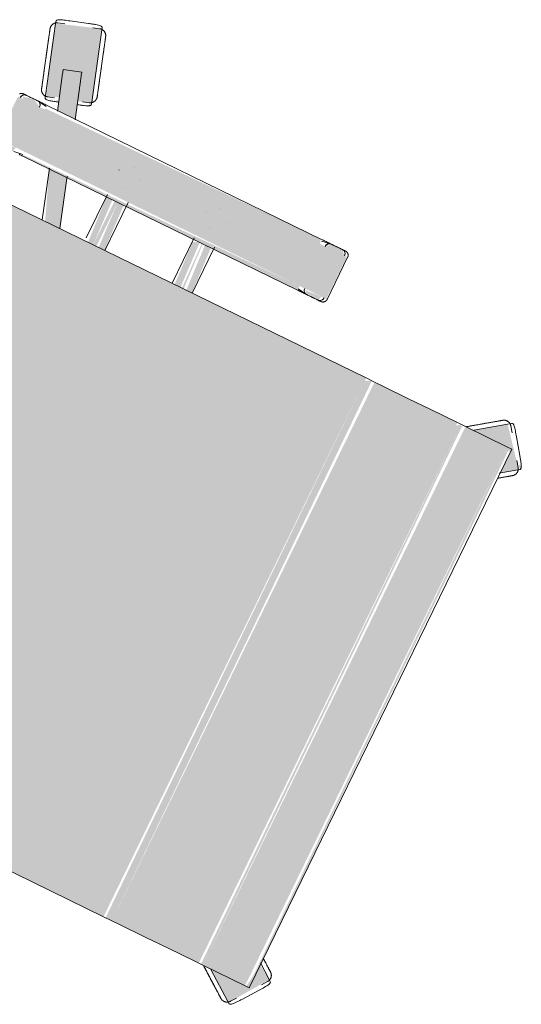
# Model space of a CAD drawing. Header units: millimetres. Extents: x -526411 to -400573, y 47353 to 130199.
# Tile 40 of 72: x -487534 to -487194, y 63557 to 64224. Entities that reach past the tile are written whole.
import ezdxf

# ---------------------------------------------------------------- set-up
doc = ezdxf.new("R2010")
doc.units = ezdxf.units.MM
doc.layers.add('I-FURN', color=30, linetype='Continuous', lineweight=18)

# ---------------------------------------------------------------- blocks, each defined once
blk = doc.blocks.new('82_3B_bureaustoel - directie vierkant - 82_3B_bureaustoel - directie vierkant-V48-3e Verdieping - Percelen telling LI')
at = {"layer": 'I-FURN'}
h = blk.add_hatch(color=122, dxfattribs=at)
h.paths.add_polyline_path([(236.34, 110.7), (239.51, 110.35), (237.61, 120.61), (236.34, 118.83), (236.34, 115.14)], flags=0)
h.paths.add_polyline_path([(271.26, 107.82), (274.44, 113.87), (272.67, 121.06), (271.26, 120.38), (271.26, 108.21)], flags=0)
for points in [[(239.51, 104), (271.26, 104), (271.26, 124.06), (239.51, 124.06), (239.51, 110.35)], [(-203.2, -171.84), (203.2, -171.84), (203.2, 103.38), (-203.2, 103.38), (-203.2, -104)], [(236.34, -104), (239.51, -104), (237.27, 104), (236.34, 102.45), (236.34, -103.13)], [(238.85, 104), (239.51, 104.4), (238.86, 104.08)], [(239.51, -104), (271.26, -104), (271.26, 104), (239.51, 104), (239.51, -29.36)], [(271.26, -104), (274.44, -102.45), (272.09, 104), (271.26, 104), (271.26, -94.46)], [(303.02, 91.78), (304.97, 92.84), (302.99, 91.87)], [(203.2, 34.13), (236.34, 35.77), (236.34, 40.26), (203.2, 38.03), (203.2, 34.88)], [(203.2, 31.75), (236.34, 31.75), (236.34, 34.13), (203.2, 34.13)], [(203.2, 25.62), (236.34, 27.34), (236.34, 31.75), (203.2, 30.11), (203.2, 25.89)], [(203.2, -31.75), (236.34, -30.11), (234.62, -25.62), (203.2, -27.26), (203.2, -31.23)], [(203.2, -34.13), (236.34, -32.39), (236.03, -31.75), (203.2, -32.8)], [(203.2, -40.26), (236.34, -38.62), (236.34, -34.13), (203.2, -36.05), (203.2, -39.99)], [(239.51, -124.06), (271.26, -124.06), (271.26, -104), (239.51, -104), (239.51, -123.69)], [(-203.2, -178.18), (203.2, -176.21), (201.07, -171.84), (-203.2, -173.43), (-203.2, -177.9)], [(-203.2, -183.93), (203.2, -183.93), (202.62, -178.18), (-203.2, -178.18)], [(-203.2, -203.86), (203.2, -203.86), (203.2, -183.93), (-203.2, -183.93), (-203.2, -190.6)], [(-203.2, -220.63), (203.2, -220.63), (203.2, -203.86), (-203.2, -203.86), (-203.2, -214.12)], [(-203.2, -240.7), (203.2, -240.7), (203.2, -220.63), (-203.2, -220.63), (-203.2, -234.11)], [(-203.2, -243.71), (203.2, -243.71), (200.94, -240.7), (-203.2, -240.7)], [(-203.2, -246.88), (203.2, -244.69), (201.65, -243.71), (-203.2, -245.33), (-203.2, -246.08)], [(-203.2, -278.66), (203.2, -278.66), (203.2, -246.88), (-203.2, -246.88)], [(-218.36, -273.54), (-192.24, -291.6), (-186.18, -281.78), (-203.2, -279.49), (-203.4, -252.95), (-217.92, -272.94)], [(-203.2, -281.78), (203.2, -280.08), (203.2, -278.66), (-203.2, -280.69), (-203.2, -281.57)]]:
    blk.add_hatch(color=122, dxfattribs=at).paths.add_polyline_path(points, flags=0)
h = blk.add_hatch(color=122, dxfattribs=at)
h.paths.add_polyline_path([(286.83, 77.8), (288.41, 77.02), (286.38, 79.3)], flags=0)
h.paths.add_polyline_path([(289.02, 77.22), (337.27, 93.5), (326.92, 122.92), (279.39, 106.86), (283.08, 98.66), (298.47, 103.55), (302.36, 91.57), (286.08, 86.28), (287.38, 82.27)], flags=0)
h.paths.add_polyline_path([(280.74, 97.9), (281.1, 98.01), (278.3, 105.94)], flags=0)
h.paths.add_polyline_path([(338.05, 93.15), (338.87, 94.71), (338.03, 93.23)], flags=0)
h = blk.add_hatch(color=122, dxfattribs=at)
h.paths.add_polyline_path([(203.2, 59.35), (236.34, 70.11), (236.34, 83.47), (203.2, 70.41), (203.2, 69.31)], flags=0)
h.paths.add_polyline_path([(274.44, 82.49), (302.36, 91.57), (298.44, 103.65), (274.44, 95.85), (274.44, 91.74)], flags=0)
h = blk.add_hatch(color=122, dxfattribs=at)
h.paths.add_polyline_path([(236.34, -119.44), (239.51, -120.38), (238.65, -108.57), (236.34, -110.7), (236.34, -118.24)], flags=0)
h.paths.add_polyline_path([(271.26, -122.36), (274.44, -118.83), (274.44, -110.74), (271.26, -108.21), (271.26, -120.38)], flags=0)
h = blk.add_hatch(color=122, dxfattribs=at)
h.paths.add_polyline_path([(185.11, -281.78), (192.68, -292.2), (217.14, -271.86), (203.2, -253.16), (200.96, -281.78), (191.22, -281.78)], flags=0)
h.paths.add_polyline_path([(193.05, -292.72), (194.79, -293.02), (196.44, -290.37)], flags=0)
for p, q in [((279.92, 107.64), (326.92, 122.92)), ((326.92, 122.92), (328.24, 123.34)), ((329.46, 117.06), (327.99, 121.59)), ((274.44, 110.74), (274.44, 119.44)), ((336.71, 102.73), (332.79, 114.81)), ((336.71, 102.73), (332.79, 114.81)), ((236.37, 110.29), (237.34, 104)), ((274.41, 110.32), (273.43, 104)), ((274.44, 110.74), (274.44, 111.4)), ((278.6, 107.21), (279.92, 107.64)), ((-203.2, -171.84), (-203.2, 103.38)), ((203.2, 103.38), (203.2, -171.84)), ((236.34, 104), (236.34, -104)), ((274.01, 95.71), (298.44, 103.65)), ((274.44, -104), (274.44, 104)), ((279.84, 105.95), (281.31, 101.42)), ((298.44, 103.65), (299.1, 103.86)), ((299.1, 103.86), (301.17, 104.53)), ((305.1, 92.46), (301.17, 104.53)), ((336.82, 94.42), (335.35, 98.95)), ((302.36, 91.57), (274.01, 82.36)), ((336.73, 92.72), (289.73, 77.45)), ((302.53, 91.62), (302.36, 91.57)), ((303.02, 91.78), (302.68, 91.67)), ((305.1, 92.45), (303.02, 91.78)), ((338.05, 93.15), (336.73, 92.72)), ((203.2, 72.7), (236.81, 83.62)), ((287.2, 83.3), (288.67, 78.77)), ((289.73, 77.45), (288.41, 77.02)), ((237.38, 70.45), (203.2, 59.35)), ((238.16, 40.48), (205.45, 40.48)), ((256.52, 40.48), (256.56, 40.48)), ((247.85, 31.77), (247.85, 31.75)), ((262.93, 31.77), (262.93, 31.81)), ((203.2, 25.4), (239.51, 25.4)), ((256.56, 25.4), (256.51, 25.4)), ((237.58, -25.4), (203.2, -25.4)), ((256.52, -25.4), (256.56, -25.4)), ((247.85, -31.77), (247.85, -31.81)), ((262.93, -31.77), (262.93, -31.75)), ((203.2, -40.48), (237.93, -40.48)), ((256.56, -40.48), (256.51, -40.48)), ((237.34, -104), (236.37, -110.29)), ((274.41, -110.32), (273.43, -104)), ((236.34, -110.7), (236.34, -119.44)), ((236.34, -110.7), (236.34, -111.36)), ((274.44, -119.44), (274.44, -110.74)), ((274.44, -111.4), (274.44, -110.74)), ((239.51, -124.72), (271.26, -124.72)), ((-203.2, -178.18), (-203.2, -171.84)), ((203.2, -171.84), (203.2, -178.18)), ((-203.2, -183.93), (-203.2, -178.18)), ((203.2, -178.18), (203.2, -183.93)), ((-203.2, -203.86), (-203.2, -183.93)), ((203.2, -183.93), (203.2, -203.86)), ((-203.2, -220.63), (-203.2, -203.86)), ((203.2, -203.86), (203.2, -220.63)), ((-203.2, -240.7), (-203.2, -220.63)), ((203.2, -220.63), (203.2, -240.7)), ((-203.2, -243.71), (-203.2, -240.7)), ((-203.2, -246.88), (-203.2, -243.71)), ((-203.2, -278.66), (-203.2, -246.88)), ((203.2, -240.7), (203.2, -243.71)), ((203.2, -243.71), (203.2, -246.88)), ((203.2, -246.88), (203.2, -278.66)), ((-217.92, -272.94), (-203.4, -252.95)), ((203.4, -252.95), (217.92, -272.94)), ((-218.74, -274.06), (-217.92, -272.94)), ((217.92, -272.94), (218.74, -274.06)), ((-217, -274.36), (-213.14, -277.16)), ((-203.2, -281.84), (-203.2, -278.66)), ((203.2, -278.66), (203.2, -281.84)), ((213.14, -277.16), (217, -274.36)), ((-212.02, -281.02), (-201.75, -288.49)), ((-212.02, -281.02), (-201.75, -288.49)), ((-203.2, -281.84), (203.2, -281.84)), ((-184.68, -281.2), (-192.24, -291.6)), ((192.24, -291.6), (184.67, -281.18)), ((201.75, -288.49), (212.02, -281.02)), ((201.75, -288.49), (212.02, -281.02)), ((-197.73, -288.36), (-193.88, -291.16)), ((-192.24, -291.6), (-193.05, -292.72)), ((193.05, -292.72), (192.24, -291.6)), ((193.88, -291.16), (197.73, -288.36))]:
    blk.add_line(p, q, dxfattribs=at)
at = {"layer": 'I-FURN', "flags": 128}
for points in [[(236.34, 106.29), (236.34, 105.59), (236.34, 104.89), (236.34, 104.19), (236.34, 104)], [(273.36, 123.93), (273.45, 123.85), (273.54, 123.76), (273.63, 123.66), (273.71, 123.57), (273.79, 123.47), (273.86, 123.36), (273.94, 123.26), (274, 123.15), (274.06, 123.04), (274.12, 122.93), (274.17, 122.81), (274.22, 122.69), (274.27, 122.58), (274.31, 122.45), (274.34, 122.33), (274.37, 122.21), (274.39, 122.08), (274.41, 121.96), (274.43, 121.83), (274.43, 121.71), (274.44, 121.58), (274.44, 121.54)], [(274.44, 104), (274.44, 104.7), (274.44, 105.4), (274.44, 106.1), (274.44, 106.8), (274.44, 107.49), (274.44, 108.17), (274.44, 108.85), (274.44, 109.52), (274.44, 110.18), (274.44, 110.83), (274.44, 111.47), (274.44, 112.1), (274.44, 112.72), (274.44, 113.32), (274.44, 113.91), (274.44, 114.48), (274.44, 115.03), (274.44, 115.57), (274.44, 116.09), (274.44, 116.59), (274.44, 117.06), (274.44, 117.52), (274.44, 117.96), (274.44, 118.37), (274.44, 118.76), (274.44, 119.13), (274.44, 119.47), (274.44, 119.79), (274.44, 120.08), (274.44, 120.35), (274.44, 120.59), (274.44, 120.81), (274.44, 121), (274.44, 121.16), (274.44, 121.29), (274.44, 121.39), (274.44, 121.47), (274.44, 121.52), (274.44, 121.54)], [(274.44, 121.54), (274.44, 121.53), (274.44, 121.49), (274.44, 121.42), (274.44, 121.32), (274.44, 121.19), (274.44, 121.04), (274.44, 120.86), (274.44, 120.65), (274.44, 120.42), (274.44, 120.16), (274.44, 120.11)], [(302.44, 118.3), (303.22, 118.55), (304, 118.81), (304.78, 119.06), (305.56, 119.31), (306.33, 119.56), (307.09, 119.81), (307.84, 120.05), (308.59, 120.3), (309.33, 120.54), (310.05, 120.77), (310.77, 121), (311.47, 121.23), (312.15, 121.46), (312.82, 121.67), (313.48, 121.89), (314.11, 122.09), (314.73, 122.29), (315.33, 122.49), (315.91, 122.68), (316.46, 122.86), (317, 123.03), (317.51, 123.19), (317.99, 123.35), (318.45, 123.5), (318.89, 123.64), (319.3, 123.78), (319.68, 123.9), (320.04, 124.02), (320.36, 124.12), (320.66, 124.22), (320.93, 124.31), (321.17, 124.38), (321.38, 124.45), (321.56, 124.51), (321.7, 124.56), (321.82, 124.6), (321.91, 124.62), (321.96, 124.64), (321.99, 124.65)], [(321.99, 124.65), (321.97, 124.65), (321.93, 124.63), (321.85, 124.6), (321.74, 124.57), (321.6, 124.52), (321.43, 124.47), (321.23, 124.4), (321, 124.33), (320.74, 124.24), (320.45, 124.15), (320.13, 124.05), (319.78, 123.93), (319.4, 123.81), (319, 123.68), (318.57, 123.54), (318.12, 123.39), (317.64, 123.24), (317.14, 123.07), (316.61, 122.9), (316.06, 122.72), (315.49, 122.54), (314.9, 122.35), (314.28, 122.15), (313.65, 121.94), (313, 121.73), (312.34, 121.51), (311.65, 121.29), (310.96, 121.07), (310.25, 120.84), (309.52, 120.6), (308.79, 120.36), (308.05, 120.12), (307.29, 119.88), (306.53, 119.63), (305.76, 119.38), (304.99, 119.13), (304.21, 118.88), (303.43, 118.62), (302.65, 118.37), (302.44, 118.3)], [(321.99, 124.65), (322.17, 124.71), (322.35, 124.75), (322.54, 124.79), (322.73, 124.83), (322.92, 124.85), (323.11, 124.87), (323.3, 124.88), (323.49, 124.88), (323.68, 124.88), (323.87, 124.87), (324.06, 124.85), (324.25, 124.82), (324.43, 124.78), (324.62, 124.74), (324.8, 124.69), (324.98, 124.63), (325.16, 124.57), (325.34, 124.5), (325.51, 124.42), (325.68, 124.33), (325.85, 124.24), (326.01, 124.14), (326.17, 124.04), (326.33, 123.92), (326.48, 123.81), (326.62, 123.68), (326.76, 123.55), (326.9, 123.42), (327.02, 123.28), (327.15, 123.13), (327.27, 122.98), (327.38, 122.83), (327.48, 122.67), (327.58, 122.51), (327.67, 122.34), (327.76, 122.17), (327.84, 122), (327.91, 121.82), (327.97, 121.64), (327.99, 121.59)], [(302.44, 118.3), (301.66, 118.05), (300.88, 117.79), (300.1, 117.54), (299.33, 117.29), (298.56, 117.04), (297.8, 116.79), (297.04, 116.54), (296.29, 116.3), (295.56, 116.06), (294.83, 115.83), (294.12, 115.59), (293.42, 115.37), (292.73, 115.14), (292.06, 114.93), (291.41, 114.71), (290.77, 114.51), (290.15, 114.31), (289.55, 114.11), (288.98, 113.92), (288.42, 113.74), (287.89, 113.57), (287.38, 113.41), (286.89, 113.25), (286.43, 113.1), (286, 112.96), (285.59, 112.82), (285.2, 112.7), (284.85, 112.58), (284.52, 112.48), (284.22, 112.38), (283.96, 112.29), (283.72, 112.22), (283.51, 112.15), (283.33, 112.09), (283.18, 112.04), (283.06, 112), (282.98, 111.98), (282.92, 111.96), (282.9, 111.95)], [(282.9, 111.95), (282.91, 111.95), (282.96, 111.97), (283.04, 111.99), (283.15, 112.03), (283.29, 112.08), (283.46, 112.13), (283.66, 112.2), (283.89, 112.27), (284.15, 112.36), (284.44, 112.45), (284.76, 112.55), (285.11, 112.67), (285.48, 112.79), (285.88, 112.92), (286.31, 113.06), (286.76, 113.21), (287.24, 113.36), (287.75, 113.53), (288.27, 113.7), (288.82, 113.88), (289.4, 114.06), (289.99, 114.25), (290.6, 114.45), (291.23, 114.66), (291.88, 114.87), (292.55, 115.08), (293.23, 115.31), (293.93, 115.53), (294.64, 115.76), (295.36, 116), (296.09, 116.24), (296.84, 116.48), (297.59, 116.72), (298.35, 116.97), (299.12, 117.22), (299.89, 117.47), (300.67, 117.72), (301.45, 117.98), (302.23, 118.23), (302.44, 118.3)], [(279.84, 105.95), (279.78, 106.13), (279.74, 106.31), (279.7, 106.5), (279.66, 106.69), (279.64, 106.88), (279.62, 107.07), (279.61, 107.26), (279.61, 107.45), (279.61, 107.64), (279.62, 107.83), (279.64, 108.02), (279.67, 108.21), (279.71, 108.39), (279.75, 108.58), (279.8, 108.76), (279.86, 108.94), (279.92, 109.12), (279.99, 109.3), (280.07, 109.47), (280.16, 109.64), (280.25, 109.81), (280.35, 109.97), (280.45, 110.13), (280.56, 110.29), (280.68, 110.44), (280.81, 110.58), (280.94, 110.72), (281.07, 110.86), (281.21, 110.98), (281.36, 111.11), (281.51, 111.23), (281.66, 111.34), (281.82, 111.44), (281.98, 111.54), (282.15, 111.63), (282.32, 111.72), (282.49, 111.8), (282.67, 111.87), (282.85, 111.93), (282.9, 111.95)], [(336.82, 94.42), (336.87, 94.23), (336.92, 94.05), (336.96, 93.86), (337, 93.68), (337.02, 93.49), (337.04, 93.3), (337.05, 93.11), (337.05, 92.92), (337.05, 92.73), (337.03, 92.54), (337.01, 92.35), (336.99, 92.16), (336.95, 91.97), (336.91, 91.79), (336.86, 91.6), (336.8, 91.42), (336.74, 91.24), (336.67, 91.06), (336.59, 90.89), (336.5, 90.72), (336.41, 90.55), (336.31, 90.39), (336.2, 90.23), (336.09, 90.08), (335.98, 89.93), (335.85, 89.78), (335.72, 89.64), (335.59, 89.51), (335.45, 89.38), (335.3, 89.26), (335.15, 89.14), (335, 89.03), (334.84, 88.92), (334.68, 88.82), (334.51, 88.73), (334.34, 88.65), (334.17, 88.57), (333.99, 88.5), (333.81, 88.43), (333.76, 88.42)], [(333.76, 88.42), (333.75, 88.41), (333.7, 88.4), (333.62, 88.37), (333.51, 88.33), (333.37, 88.29), (333.2, 88.23), (333, 88.17), (332.77, 88.09), (332.51, 88.01), (332.22, 87.91), (331.9, 87.81), (331.55, 87.7), (331.18, 87.58), (330.78, 87.45), (330.35, 87.31), (329.89, 87.16), (329.41, 87), (328.91, 86.84), (328.38, 86.67), (327.83, 86.49), (327.26, 86.3), (326.67, 86.11), (326.06, 85.91), (325.43, 85.71), (324.78, 85.5), (324.11, 85.28), (323.43, 85.06), (322.73, 84.83), (322.02, 84.6), (321.3, 84.37), (320.56, 84.13), (319.82, 83.89), (319.07, 83.64), (318.31, 83.39), (317.54, 83.14), (316.77, 82.89), (315.99, 82.64), (315.21, 82.39), (314.43, 82.13), (314.22, 82.06)], [(314.22, 82.06), (315, 82.32), (315.78, 82.57), (316.56, 82.82), (317.33, 83.08), (318.1, 83.33), (318.86, 83.57), (319.62, 83.82), (320.36, 84.06), (321.1, 84.3), (321.83, 84.54), (322.54, 84.77), (323.24, 85), (323.93, 85.22), (324.6, 85.44), (325.25, 85.65), (325.89, 85.86), (326.51, 86.06), (327.1, 86.25), (327.68, 86.44), (328.24, 86.62), (328.77, 86.79), (329.28, 86.96), (329.77, 87.12), (330.23, 87.27), (330.66, 87.41), (331.07, 87.54), (331.45, 87.67), (331.81, 87.78), (332.14, 87.89), (332.43, 87.98), (332.7, 88.07), (332.94, 88.15), (333.15, 88.22), (333.33, 88.27), (333.48, 88.32), (333.59, 88.36), (333.68, 88.39), (333.74, 88.41), (333.76, 88.41)], [(314.22, 82.06), (313.43, 81.81), (312.65, 81.56), (311.88, 81.3), (311.1, 81.05), (310.33, 80.8), (309.57, 80.55), (308.81, 80.31), (308.07, 80.07), (307.33, 79.83), (306.6, 79.59), (305.89, 79.36), (305.19, 79.13), (304.5, 78.91), (303.83, 78.69), (303.18, 78.48), (302.54, 78.27), (301.93, 78.07), (301.33, 77.88), (300.75, 77.69), (300.19, 77.51), (299.66, 77.34), (299.15, 77.17), (298.67, 77.01), (298.2, 76.86), (297.77, 76.72), (297.36, 76.59), (296.98, 76.46), (296.62, 76.35), (296.3, 76.24), (296, 76.15), (295.73, 76.06), (295.49, 75.98), (295.28, 75.91), (295.1, 75.85), (294.95, 75.81), (294.84, 75.77), (294.75, 75.74), (294.7, 75.72), (294.67, 75.71)], [(294.67, 75.71), (294.69, 75.72), (294.73, 75.73), (294.81, 75.76), (294.92, 75.79), (295.06, 75.84), (295.23, 75.9), (295.43, 75.96), (295.66, 76.04), (295.92, 76.12), (296.21, 76.22), (296.53, 76.32), (296.88, 76.43), (297.25, 76.55), (297.66, 76.68), (298.08, 76.82), (298.54, 76.97), (299.02, 77.13), (299.52, 77.29), (300.05, 77.46), (300.6, 77.64), (301.17, 77.83), (301.76, 78.02), (302.37, 78.22), (303.01, 78.42), (303.66, 78.63), (304.32, 78.85), (305, 79.07), (305.7, 79.3), (306.41, 79.53), (307.13, 79.76), (307.87, 80), (308.61, 80.24), (309.37, 80.49), (310.13, 80.74), (310.89, 80.99), (311.67, 81.24), (312.44, 81.49), (313.22, 81.74), (314, 82), (314.22, 82.06)], [(294.67, 75.71), (294.49, 75.66), (294.3, 75.61), (294.12, 75.57), (293.93, 75.54), (293.74, 75.51), (293.55, 75.49), (293.36, 75.48), (293.17, 75.48), (292.98, 75.49), (292.79, 75.5), (292.6, 75.52), (292.41, 75.55), (292.23, 75.58), (292.04, 75.62), (291.86, 75.67), (291.67, 75.73), (291.49, 75.8), (291.32, 75.87), (291.14, 75.95), (290.97, 76.03), (290.81, 76.12), (290.65, 76.22), (290.49, 76.33), (290.33, 76.44), (290.18, 76.56), (290.04, 76.68), (289.9, 76.81), (289.76, 76.95), (289.63, 77.09), (289.51, 77.23), (289.39, 77.38), (289.28, 77.53), (289.18, 77.69), (289.08, 77.86), (288.99, 78.02), (288.9, 78.19), (288.82, 78.37), (288.75, 78.54), (288.69, 78.72), (288.67, 78.77)], [(236.34, -104), (236.34, -104.7), (236.34, -105.4), (236.34, -106.1), (236.34, -106.8), (236.34, -107.49), (236.34, -108.17), (236.34, -108.85), (236.34, -109.52), (236.34, -110.18), (236.34, -110.83), (236.34, -111.47), (236.34, -112.1), (236.34, -112.72), (236.34, -113.32), (236.34, -113.91), (236.34, -114.48), (236.34, -115.03), (236.34, -115.57), (236.34, -116.09), (236.34, -116.59), (236.34, -117.06), (236.34, -117.52), (236.34, -117.96), (236.34, -118.37), (236.34, -118.76), (236.34, -119.13), (236.34, -119.47), (236.34, -119.79), (236.34, -120.08), (236.34, -120.35), (236.34, -120.59), (236.34, -120.81), (236.34, -121), (236.34, -121.16), (236.34, -121.29), (236.34, -121.39), (236.34, -121.47), (236.34, -121.52), (236.34, -121.54)], [(274.44, -121.54), (274.44, -121.53), (274.44, -121.49), (274.44, -121.42), (274.44, -121.32), (274.44, -121.19), (274.44, -121.04), (274.44, -120.86), (274.44, -120.65), (274.44, -120.42), (274.44, -120.16), (274.44, -119.87), (274.44, -119.56), (274.44, -119.23), (274.44, -118.86), (274.44, -118.48), (274.44, -118.07), (274.44, -117.64), (274.44, -117.19), (274.44, -116.72), (274.44, -116.22), (274.44, -115.71), (274.44, -115.18), (274.44, -114.63), (274.44, -114.06), (274.44, -113.48), (274.44, -112.88), (274.44, -112.27), (274.44, -111.64), (274.44, -111.01), (274.44, -110.36), (274.44, -109.7), (274.44, -109.03), (274.44, -108.36), (274.44, -107.67), (274.44, -106.98), (274.44, -106.29), (274.44, -105.59), (274.44, -104.89), (274.44, -104.19), (274.44, -104)], [(236.34, -121.54), (236.34, -121.53), (236.34, -121.49), (236.34, -121.42), (236.34, -121.32), (236.34, -121.19), (236.34, -121.04), (236.34, -120.86), (236.34, -120.65), (236.34, -120.42), (236.34, -120.16), (236.34, -120.11)], [(274.44, -120.11), (274.44, -120.37), (274.44, -120.61), (274.44, -120.83), (274.44, -121.01), (274.44, -121.17), (274.44, -121.3), (274.44, -121.4), (274.44, -121.48), (274.44, -121.52), (274.44, -121.54)], [(239.51, -124.72), (239.39, -124.72), (239.26, -124.71), (239.13, -124.7), (239.01, -124.68), (238.88, -124.66), (238.76, -124.63), (238.64, -124.6), (238.52, -124.56), (238.4, -124.52), (238.28, -124.47), (238.16, -124.42), (238.05, -124.36), (237.94, -124.3), (237.83, -124.23), (237.72, -124.16), (237.62, -124.09), (237.52, -124.01), (237.42, -123.93), (237.33, -123.85), (237.24, -123.76), (237.15, -123.66), (237.07, -123.57), (236.99, -123.47), (236.91, -123.36), (236.84, -123.26), (236.78, -123.15), (236.71, -123.04), (236.66, -122.93), (236.6, -122.81), (236.55, -122.69), (236.51, -122.58), (236.47, -122.45), (236.44, -122.33), (236.41, -122.21), (236.39, -122.08), (236.37, -121.96), (236.35, -121.83), (236.34, -121.71), (236.34, -121.58), (236.34, -121.54)], [(274.44, -121.54), (274.44, -121.67), (274.43, -121.8), (274.42, -121.92), (274.4, -122.05), (274.38, -122.17), (274.35, -122.3), (274.32, -122.42), (274.28, -122.54), (274.24, -122.66), (274.19, -122.78), (274.14, -122.9), (274.08, -123.01), (274.02, -123.12), (273.95, -123.23), (273.88, -123.34), (273.81, -123.44), (273.73, -123.54), (273.65, -123.64), (273.57, -123.73), (273.48, -123.82), (273.38, -123.91), (273.29, -123.99), (273.19, -124.07), (273.08, -124.14), (272.98, -124.22), (272.87, -124.28), (272.76, -124.34), (272.65, -124.4), (272.53, -124.45), (272.41, -124.5), (272.3, -124.55), (272.17, -124.59), (272.05, -124.62), (271.93, -124.65), (271.8, -124.67), (271.68, -124.69), (271.55, -124.71), (271.43, -124.71), (271.3, -124.72), (271.26, -124.72)], [(-205.97, -251.08), (-206.45, -251.75), (-206.93, -252.41), (-207.42, -253.07), (-207.89, -253.73), (-208.37, -254.39), (-208.84, -255.04), (-209.31, -255.68), (-209.77, -256.31), (-210.23, -256.94), (-210.67, -257.56), (-211.11, -258.17), (-211.55, -258.76), (-211.97, -259.34), (-212.39, -259.91), (-212.79, -260.47), (-213.18, -261.01), (-213.57, -261.54), (-213.93, -262.05), (-214.29, -262.54), (-214.64, -263.01), (-214.96, -263.46), (-215.28, -263.9), (-215.58, -264.31), (-215.87, -264.7), (-216.13, -265.07), (-216.39, -265.42), (-216.62, -265.75), (-216.84, -266.05), (-217.04, -266.33), (-217.23, -266.58), (-217.39, -266.81), (-217.54, -267.01), (-217.67, -267.19), (-217.78, -267.34), (-217.87, -267.47), (-217.95, -267.57), (-218, -267.64), (-218.03, -267.69), (-218.05, -267.71)], [(-218.05, -267.71), (-218.04, -267.7), (-218.01, -267.66), (-217.96, -267.59), (-217.9, -267.5), (-217.81, -267.38), (-217.7, -267.23), (-217.58, -267.06), (-217.44, -266.87), (-217.28, -266.64), (-217.1, -266.4), (-216.9, -266.13), (-216.68, -265.83), (-216.45, -265.51), (-216.2, -265.17), (-215.94, -264.81), (-215.66, -264.42), (-215.36, -264.01), (-215.05, -263.58), (-214.73, -263.13), (-214.39, -262.67), (-214.03, -262.18), (-213.67, -261.68), (-213.29, -261.16), (-212.9, -260.62), (-212.5, -260.07), (-212.08, -259.5), (-211.66, -258.92), (-211.23, -258.33), (-210.79, -257.72), (-210.35, -257.11), (-209.89, -256.48), (-209.43, -255.85), (-208.97, -255.21), (-208.5, -254.56), (-208.02, -253.91), (-207.55, -253.25), (-207.06, -252.59), (-206.58, -251.93), (-206.1, -251.26), (-205.97, -251.08)], [(-203.44, -247.6), (-203.92, -248.26), (-204.39, -248.91), (-204.87, -249.58), (-205.36, -250.24), (-205.84, -250.9), (-205.97, -251.08)], [(-205.97, -251.08), (-205.49, -250.42), (-205, -249.75), (-204.52, -249.09), (-204.05, -248.43), (-203.57, -247.78)], [(203.44, -247.6), (203.92, -248.26), (204.39, -248.91), (204.87, -249.58), (205.36, -250.24), (205.84, -250.9), (205.97, -251.08)], [(205.97, -251.08), (205.49, -250.42), (205, -249.75), (204.52, -249.09), (204.05, -248.43), (203.57, -247.78)], [(205.97, -251.08), (206.45, -251.75), (206.93, -252.41), (207.42, -253.07), (207.89, -253.73), (208.37, -254.39), (208.84, -255.04), (209.31, -255.68), (209.77, -256.31), (210.23, -256.94), (210.67, -257.56), (211.11, -258.17), (211.55, -258.76), (211.97, -259.34), (212.39, -259.91), (212.79, -260.47), (213.18, -261.01), (213.57, -261.54), (213.93, -262.05), (214.29, -262.54), (214.64, -263.01), (214.96, -263.46), (215.28, -263.9), (215.58, -264.31), (215.87, -264.7), (216.13, -265.07), (216.39, -265.42), (216.62, -265.75), (216.84, -266.05), (217.04, -266.33), (217.23, -266.58), (217.39, -266.81), (217.54, -267.01), (217.67, -267.19), (217.78, -267.34), (217.87, -267.47), (217.95, -267.57), (218, -267.64), (218.03, -267.69), (218.05, -267.71)], [(218.05, -267.71), (218.04, -267.7), (218.01, -267.66), (217.96, -267.59), (217.9, -267.5), (217.81, -267.38), (217.7, -267.23), (217.58, -267.06), (217.44, -266.87), (217.28, -266.64), (217.1, -266.4), (216.9, -266.13), (216.68, -265.83), (216.45, -265.51), (216.2, -265.17), (215.94, -264.81), (215.66, -264.42), (215.36, -264.01), (215.05, -263.58), (214.73, -263.13), (214.39, -262.67), (214.03, -262.18), (213.67, -261.68), (213.29, -261.16), (212.9, -260.62), (212.5, -260.07), (212.08, -259.5), (211.66, -258.92), (211.23, -258.33), (210.79, -257.72), (210.35, -257.11), (209.89, -256.48), (209.43, -255.85), (208.97, -255.21), (208.5, -254.56), (208.02, -253.91), (207.55, -253.25), (207.06, -252.59), (206.58, -251.93), (206.1, -251.26), (205.97, -251.08)], [(-217, -274.36), (-217.15, -274.25), (-217.29, -274.13), (-217.44, -274), (-217.57, -273.87), (-217.71, -273.73), (-217.83, -273.59), (-217.95, -273.44), (-218.07, -273.29), (-218.17, -273.13), (-218.28, -272.97), (-218.37, -272.8), (-218.46, -272.63), (-218.54, -272.46), (-218.62, -272.29), (-218.68, -272.11), (-218.74, -271.93), (-218.8, -271.74), (-218.84, -271.56), (-218.88, -271.37), (-218.91, -271.19), (-218.93, -271), (-218.95, -270.81), (-218.96, -270.62), (-218.96, -270.43), (-218.95, -270.24), (-218.94, -270.05), (-218.91, -269.86), (-218.88, -269.67), (-218.85, -269.48), (-218.8, -269.3), (-218.75, -269.11), (-218.69, -268.93), (-218.62, -268.75), (-218.55, -268.58), (-218.47, -268.41), (-218.38, -268.24), (-218.29, -268.07), (-218.19, -267.91), (-218.08, -267.75), (-218.05, -267.71)], [(218.05, -267.71), (218.16, -267.87), (218.26, -268.03), (218.36, -268.19), (218.45, -268.36), (218.53, -268.53), (218.6, -268.71), (218.67, -268.88), (218.73, -269.06), (218.79, -269.25), (218.84, -269.43), (218.87, -269.62), (218.91, -269.81), (218.93, -269.99), (218.95, -270.18), (218.96, -270.37), (218.96, -270.56), (218.95, -270.76), (218.94, -270.95), (218.92, -271.13), (218.89, -271.32), (218.85, -271.51), (218.81, -271.7), (218.76, -271.88), (218.7, -272.06), (218.63, -272.24), (218.56, -272.41), (218.48, -272.59), (218.39, -272.76), (218.3, -272.92), (218.2, -273.09), (218.1, -273.24), (217.98, -273.4), (217.86, -273.55), (217.74, -273.69), (217.61, -273.83), (217.47, -273.96), (217.33, -274.09), (217.19, -274.21), (217.04, -274.33), (217, -274.36)], [(-181.15, -281.74), (-181.56, -282.31), (-181.97, -282.87), (-182.36, -283.41), (-182.74, -283.93), (-183.11, -284.44), (-183.47, -284.93), (-183.81, -285.4), (-184.14, -285.86), (-184.46, -286.29), (-184.76, -286.71), (-185.04, -287.1), (-185.31, -287.47), (-185.56, -287.82), (-185.8, -288.14), (-186.02, -288.44), (-186.22, -288.72), (-186.41, -288.97), (-186.57, -289.2), (-186.72, -289.41), (-186.85, -289.58), (-186.96, -289.74), (-187.05, -289.86), (-187.12, -289.96), (-187.18, -290.04), (-187.21, -290.08), (-187.23, -290.1)], [(-187.23, -290.1), (-187.22, -290.09), (-187.19, -290.05), (-187.14, -289.98), (-187.07, -289.89), (-186.99, -289.77), (-186.88, -289.63), (-186.76, -289.46), (-186.61, -289.26), (-186.45, -289.04), (-186.27, -288.79), (-186.08, -288.52), (-185.86, -288.23), (-185.63, -287.91), (-185.38, -287.56), (-185.12, -287.2), (-184.84, -286.81), (-184.54, -286.41), (-184.23, -285.98), (-183.9, -285.53), (-183.56, -285.06), (-183.21, -284.58), (-182.84, -284.07), (-182.46, -283.55), (-182.07, -283.01), (-181.67, -282.46), (-181.26, -281.89)], [(181.15, -281.74), (181.56, -282.31), (181.97, -282.87), (182.36, -283.41), (182.74, -283.93), (183.11, -284.44), (183.47, -284.93), (183.81, -285.4), (184.14, -285.86), (184.46, -286.29), (184.76, -286.71), (185.04, -287.1), (185.31, -287.47), (185.56, -287.82), (185.8, -288.14), (186.02, -288.44), (186.22, -288.72), (186.41, -288.97), (186.57, -289.2), (186.72, -289.41), (186.85, -289.58), (186.96, -289.74), (187.05, -289.86), (187.12, -289.96), (187.18, -290.04), (187.21, -290.08), (187.23, -290.1)], [(187.23, -290.1), (187.22, -290.09), (187.19, -290.05), (187.14, -289.98), (187.07, -289.89), (186.99, -289.77), (186.88, -289.63), (186.76, -289.46), (186.61, -289.26), (186.45, -289.04), (186.27, -288.79), (186.08, -288.52), (185.86, -288.23), (185.63, -287.91), (185.38, -287.56), (185.12, -287.2), (184.84, -286.81), (184.54, -286.41), (184.23, -285.98), (183.9, -285.53), (183.56, -285.06), (183.21, -284.58), (182.84, -284.07), (182.46, -283.55), (182.07, -283.01), (181.67, -282.46), (181.26, -281.89)], [(-187.23, -290.1), (-187.34, -290.26), (-187.46, -290.4), (-187.59, -290.55), (-187.72, -290.68), (-187.86, -290.81), (-188, -290.94), (-188.15, -291.06), (-188.3, -291.17), (-188.46, -291.28), (-188.62, -291.38), (-188.79, -291.48), (-188.95, -291.57), (-189.13, -291.65), (-189.3, -291.72), (-189.48, -291.79), (-189.66, -291.85), (-189.84, -291.9), (-190.03, -291.95), (-190.21, -291.99), (-190.4, -292.02), (-190.59, -292.04), (-190.78, -292.06), (-190.97, -292.07), (-191.16, -292.07), (-191.35, -292.06), (-191.54, -292.04), (-191.73, -292.02), (-191.92, -291.99), (-192.11, -291.96), (-192.29, -291.91), (-192.48, -291.86), (-192.66, -291.8), (-192.83, -291.73), (-193.01, -291.66), (-193.18, -291.58), (-193.35, -291.49), (-193.52, -291.4), (-193.68, -291.3), (-193.84, -291.19), (-193.88, -291.16)], [(193.88, -291.16), (193.72, -291.27), (193.56, -291.37), (193.4, -291.47), (193.23, -291.55), (193.06, -291.64), (192.88, -291.71), (192.7, -291.78), (192.52, -291.84), (192.34, -291.9), (192.16, -291.94), (191.97, -291.98), (191.78, -292.02), (191.59, -292.04), (191.4, -292.06), (191.21, -292.07), (191.02, -292.07), (190.83, -292.06), (190.64, -292.05), (190.45, -292.03), (190.27, -292), (190.08, -291.96), (189.89, -291.92), (189.71, -291.87), (189.53, -291.81), (189.35, -291.74), (189.17, -291.67), (189, -291.59), (188.83, -291.5), (188.66, -291.41), (188.5, -291.31), (188.34, -291.2), (188.19, -291.09), (188.04, -290.97), (187.9, -290.85), (187.76, -290.72), (187.62, -290.58), (187.5, -290.44), (187.37, -290.3), (187.26, -290.15), (187.23, -290.1)]]:
    blk.add_lwpolyline(points, dxfattribs=at)
at = {"layer": 'I-FURN'}
for centre, major_axis, ratio, start_param, end_param in [((271.26, 119.44), (-3.17, 0), 0.918218, 3.141593, 4.712389), ((271.26, 119.44), (3.17, 0), 0.918252, 0, 1.308997), ((271.22, 110.74), (-3.22, 0), 0.918252, 1.570796, 3.141593), ((271.22, 110.74), (3.22, 0), 0.918218, 4.727082, 6.283185), ((239.51, -110.7), (3.17, 0), 0.918218, 1.570796, 3.141593), ((239.51, -110.7), (3.17, 0), 0.918252, 1.832596, 3.141593), ((271.22, -110.74), (3.22, 0), 0.918218, 0, 1.570796), ((271.22, -110.74), (3.22, 0), 0.918252, 0, 1.308997), ((239.51, -119.44), (3.17, 0), 0.918218, 3.141593, 4.712389), ((239.51, -119.44), (3.17, 0), 0.918252, 3.141593, 4.45059), ((271.26, -119.44), (3.17, 0), 0.918218, 4.712389, 6.283185), ((271.26, -119.44), (3.18, 0), 0.918252, 4.974188, 6.283185)]:
    blk.add_ellipse(centre, major_axis=major_axis, ratio=ratio, start_param=start_param, end_param=end_param, dxfattribs=at)
for points, knots in [([(332.79, 114.81), (332.33, 116.2), (331.68, 118.23), (330.85, 120.54), (330.14, 122.17), (329.29, 123.33), (328.6, 123.46), (328.24, 123.34)], [0, 0, 0, 0, 0.285714, 0.428571, 0.571429, 0.785714, 1, 1, 1, 1]), ([(278.6, 107.21), (278.12, 107.06), (277.72, 106.46), (277.81, 104.9), (278.19, 103.16), (278.94, 100.71), (279.6, 98.68), (279.94, 97.64)], [0, 0, 0, 0, 0.285714, 0.428571, 0.571429, 0.785714, 1, 1, 1, 1]), ([(338.05, 93.15), (338.35, 93.26), (338.66, 93.54), (338.85, 94.13), (338.9, 94.86), (338.71, 96.18), (338.28, 97.8), (337.86, 99.17), (337.39, 100.64), (336.99, 101.86), (336.71, 102.73)], [0, 0, 0, 0, 0.166667, 0.25, 0.333333, 0.5, 0.666667, 0.75, 0.833333, 1, 1, 1, 1]), ([(283.87, 85.56), (284.15, 84.69), (284.54, 83.47), (285.03, 82), (285.49, 80.65), (286.09, 79.08), (286.72, 77.91), (287.19, 77.35), (287.69, 76.98), (288.11, 76.94), (288.41, 77.02)], [0, 0, 0, 0, 0.166667, 0.25, 0.333333, 0.5, 0.666667, 0.75, 0.833333, 1, 1, 1, 1]), ([(-218.74, -274.06), (-218.91, -274.33), (-219, -274.73), (-218.8, -275.32), (-218.42, -275.95), (-217.49, -276.9), (-216.18, -277.96), (-215.04, -278.82), (-213.8, -279.74), (-212.76, -280.49), (-212.02, -281.02)], [0, 0, 0, 0, 0.166667, 0.25, 0.333333, 0.5, 0.666667, 0.75, 0.833333, 1, 1, 1, 1]), ([(212.02, -281.02), (213.21, -280.16), (214.94, -278.91), (216.88, -277.41), (218.21, -276.23), (219.05, -275.06), (218.96, -274.37), (218.74, -274.06)], [0, 0, 0, 0, 0.285714, 0.428571, 0.571429, 0.785714, 1, 1, 1, 1]), ([(-201.75, -288.49), (-200.56, -289.35), (-198.84, -290.61), (-196.81, -291.99), (-195.27, -292.89), (-193.9, -293.33), (-193.27, -293.03), (-193.05, -292.72)], [0, 0, 0, 0, 0.285714, 0.428571, 0.571429, 0.785714, 1, 1, 1, 1]), ([(193.05, -292.72), (193.25, -292.97), (193.61, -293.18), (194.23, -293.17), (194.95, -293), (196.14, -292.42), (197.55, -291.5), (198.72, -290.68), (199.98, -289.78), (201.01, -289.02), (201.75, -288.49)], [0, 0, 0, 0, 0.166667, 0.25, 0.333333, 0.5, 0.666667, 0.75, 0.833333, 1, 1, 1, 1])]:
    blk.add_open_spline(points, degree=3, knots=knots, dxfattribs=at)

msp = doc.modelspace()

# ---------------------------------------------------------------- block references
at = {"layer": 'I-FURN', "rotation": 64.00167584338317}
msp.add_blockref('82_3B_bureaustoel - directie vierkant - 82_3B_bureaustoel - directie vierkant-V48-3e Verdieping - Percelen telling LI', (-487542.79, 63874.11), dxfattribs=at)

doc.saveas('drawing.dxf')
